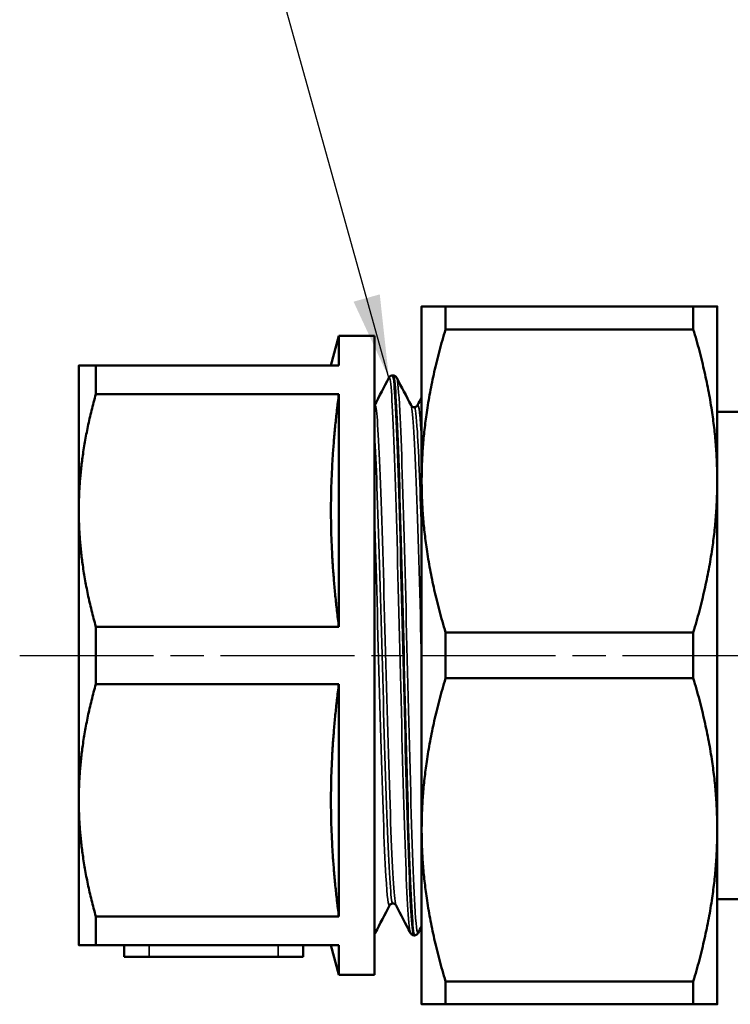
# Model space of a CAD drawing. Header units: millimetres. Extents: x -119 to 741, y -69 to 356.
# Tile 3 of 17: x 49 to 80, y 127 to 168. Entities that reach past the tile are written whole.
import ezdxf

# ---------------------------------------------------------------- set-up
doc = ezdxf.new("R2010")
doc.units = ezdxf.units.MM
doc.linetypes.add('CHAIN', pattern=[0.7087, 0.4724, -0.0591, 0.1181, -0.0591])
for name, color, linetype, lineweight in [('Видимые тонкие (ГОСТ)', 7, 'Continuous', 35), ('Видимый контур (ГОСТ)', 7, 'Continuous', 50), ('Обозначение (ГОСТ)', 7, 'Continuous', 25), ('Осевая линия (ГОСТ)', 7, 'Continuous', 25)]:
    doc.layers.add(name, color=color, linetype=linetype, lineweight=lineweight)
doc.styles.add('Обычный текст (ГОСТ)', font='GOST Common Italic.ttf')
doc.dimstyles.new('Диаметр (ГОСТ)$7', dxfattribs={"dimtxt": 3.5, "dimasz": 3.5, "dimexe": 1, "dimexo": 0, "dimgap": 0.5, "dimtad": 1, "dimrnd": 1e-08, "dimtxsty": 'Обычный текст (ГОСТ)', "dimblk": 'Filled-1', "dimcen": 0.09, "dimdle": 15, "dimclrd": 256, "dimclre": 256, "dimclrt": 256, "dimazin": 2, "dimtfac": 0.714286, "dimtdec": 3, "dimtmove": 0, "dimatfit": 3, "dimfxl": 1, "dimtolj": 1, "dimlwd": -1, "dimlwe": 25, "dimarcsym": 0})

# ---------------------------------------------------------------- blocks, each defined once
blk = doc.blocks.new('Filled-1')
at = {"color": 0}
for p, q in [((0, 0), (-1, 0.143)), ((-1, 0.143), (-1, -0.143)), ((-1, 0), (0, 0)), ((-1, -0.143), (0, 0))]:
    blk.add_line(p, q, dxfattribs=at)
at = {"color": 0, "flags": 128}
blk.add_lwpolyline([(-1, -0.143), (0, 0), (-1, 0.143), (-1, -0.143)], dxfattribs=at)
at = {"color": 0}
blk.add_solid([(-1, -0.143), (0, 0), (-1, 0.143), (-1, -0.143)], dxfattribs=at)

msp = doc.modelspace()

# ---------------------------------------------------------------- linework, layer by layer
at = {"layer": 'Видимые тонкие (ГОСТ)'}
for p, q in [((54.924, 129.278), (54.924, 128.778)), ((60.388, 129.278), (60.388, 128.778))]:
    msp.add_line(p, q, dxfattribs=at)
for points, knots in [([(65.974, 129.798), (65.965, 129.815), (65.956, 129.848), (65.947, 129.9), (65.877, 130.299), (65.807, 131.76), (65.737, 133.926), (65.667, 136.087), (65.598, 138.929), (65.528, 141.763), (65.458, 144.59), (65.389, 147.383), (65.319, 149.467), (65.247, 151.634), (65.174, 153.01), (65.102, 153.238), (65.09, 153.275), (65.078, 153.282), (65.066, 153.257)], [29.892371, 29.892371, 29.892371, 29.892371, 29.985981, 29.985981, 29.985981, 30.71195, 30.71195, 30.71195, 31.435919, 31.435919, 31.435919, 32.158203, 32.158203, 32.158203, 32.909088, 32.909088, 32.909088, 33.033964, 33.033964, 33.033964, 33.033964]), ([(66.306, 129.802), (66.257, 129.715), (66.209, 130.112), (66.161, 130.973), (66.089, 132.242), (66.018, 134.508), (65.947, 137.199), (65.877, 139.841), (65.807, 142.867), (65.737, 145.538), (65.667, 148.202), (65.598, 150.49), (65.528, 151.844), (65.484, 152.688), (65.441, 153.166), (65.398, 153.253)], [23.514704, 23.514704, 23.514704, 23.514704, 24.015837, 24.015837, 24.015837, 24.755232, 24.755232, 24.755232, 25.4812, 25.4812, 25.4812, 26.205169, 26.205169, 26.205169, 26.656297, 26.656297, 26.656297, 26.656297]), ([(65.368, 130.96), (65.368, 130.96), (65.368, 130.96), (65.368, 130.96), (65.296, 131.099), (65.225, 132.243), (65.154, 134.104), (65.082, 135.975), (65.01, 138.552), (64.939, 141.176), (64.867, 143.787), (64.796, 146.419), (64.725, 148.405), (64.653, 150.393), (64.582, 151.714), (64.51, 152.032), (64.493, 152.107), (64.477, 152.129), (64.46, 152.097)], [29.897548, 29.897548, 29.897548, 29.897548, 29.898218, 29.898218, 29.898218, 30.638444, 30.638444, 30.638444, 31.382638, 31.382638, 31.382638, 32.123249, 32.123249, 32.123249, 32.864717, 32.864717, 32.864717, 33.03914, 33.03914, 33.03914, 33.03914]), ([(66.451, 141.223), (66.451, 141.238), (66.45, 141.254), (66.45, 141.27), (66.378, 143.882), (66.307, 146.506), (66.236, 148.477), (66.161, 150.531), (66.087, 151.85), (66.013, 152.075), (66.01, 152.084), (66.007, 152.091), (66.004, 152.096)], [25.103864, 25.103864, 25.103864, 25.103864, 25.108301, 25.108301, 25.108301, 25.849079, 25.849079, 25.849079, 26.620855, 26.620855, 26.620855, 26.65112, 26.65112, 26.65112, 26.65112]), ([(66.451, 146.503), (66.391, 148.426), (66.33, 150.019), (66.27, 150.972), (66.227, 151.658), (66.183, 152.009), (66.14, 152.012)], [25.626944, 25.626944, 25.626944, 25.626944, 26.252885, 26.252885, 26.252885, 26.703538, 26.703538, 26.703538, 26.703538]), ([(66.451, 150.531), (66.451, 150.539), (66.45, 150.547), (66.45, 150.556), (66.392, 151.663), (66.334, 152.198), (66.276, 152.094)], [26.150023, 26.150023, 26.150023, 26.150023, 26.1544603, 26.1544603, 26.1544603, 26.7559552, 26.7559552, 26.7559552, 26.7559552]), ([(65.232, 131.04), (65.219, 131.038), (65.207, 131.066), (65.195, 131.124), (65.123, 131.46), (65.051, 132.803), (64.979, 134.808), (64.907, 136.803), (64.836, 139.433), (64.764, 142.027), (64.692, 144.628), (64.621, 147.167), (64.549, 148.995), (64.516, 149.827), (64.484, 150.514), (64.451, 151.019)], [29.84513, 29.84513, 29.84513, 29.84513, 29.974086, 29.974086, 29.974086, 30.720735, 30.720735, 30.720735, 31.463529, 31.463529, 31.463529, 32.207911, 32.207911, 32.207911, 32.54637, 32.54637, 32.54637, 32.54637]), ([(65.096, 130.965), (65.043, 130.87), (64.991, 131.292), (64.939, 132.197), (64.867, 133.43), (64.796, 135.546), (64.725, 138.01), (64.653, 140.477), (64.582, 143.269), (64.51, 145.675), (64.49, 146.339), (64.471, 146.975), (64.451, 147.568)], [29.792713, 29.792713, 29.792713, 29.792713, 30.336479, 30.336479, 30.336479, 31.07709, 31.07709, 31.07709, 31.818558, 31.818558, 31.818558, 32.023291, 32.023291, 32.023291, 32.023291]), ([(64.489, 129.797), (64.485, 129.788), (64.48, 129.784), (64.476, 129.783), (64.468, 129.783), (64.459, 129.798), (64.451, 129.827)], [29.7978894, 29.7978894, 29.7978894, 29.7978894, 29.8447558, 29.8447558, 29.8447558, 29.9309954, 29.9309954, 29.9309954, 29.9309954])]:
    msp.add_open_spline(points, degree=3, knots=knots, dxfattribs=at)
at = {"layer": 'Видимый контур (ГОСТ)'}
for p, q in [((66.451, 156.278), (66.451, 148.903)), ((67.461, 155.308), (67.461, 156.278)), ((77.941, 156.278), (67.461, 156.278)), ((77.941, 156.278), (77.941, 155.308)), ((78.951, 148.903), (78.951, 156.278)), ((77.941, 155.308), (67.461, 155.308)), ((62.616, 153.778), (62.951, 155.028)), ((62.951, 155.028), (62.951, 153.778)), ((64.451, 155.028), (62.951, 155.028)), ((64.451, 155.028), (64.451, 128.028)), ((51.951, 153.778), (51.951, 147.653)), ((52.673, 152.566), (52.673, 153.778)), ((62.951, 153.778), (52.673, 153.778)), ((65.223, 153.364), (65.24, 153.364)), ((62.951, 152.566), (52.673, 152.566)), ((62.951, 152.566), (62.951, 142.74)), ((85.909, 151.828), (78.951, 151.828)), ((66.451, 148.903), (66.451, 134.153)), ((78.951, 134.153), (78.951, 148.903)), ((51.951, 147.653), (51.951, 135.403)), ((52.673, 140.316), (52.673, 142.74)), ((62.951, 142.74), (52.673, 142.74)), ((67.461, 140.558), (67.461, 142.499)), ((77.941, 142.499), (67.461, 142.499)), ((77.941, 142.499), (77.941, 140.558)), ((62.951, 140.316), (52.673, 140.316)), ((62.951, 140.316), (62.951, 130.49)), ((77.941, 140.558), (67.461, 140.558)), ((51.951, 135.403), (51.951, 129.278)), ((66.451, 134.153), (66.451, 126.778)), ((78.951, 126.778), (78.951, 134.153)), ((85.009, 131.228), (78.951, 131.228)), ((52.673, 129.278), (52.673, 130.49)), ((62.951, 130.49), (52.673, 130.49)), ((66.131, 129.692), (66.148, 129.692)), ((62.951, 129.278), (52.673, 129.278)), ((53.873, 129.278), (53.873, 128.778)), ((61.438, 129.278), (61.438, 128.778)), ((62.616, 129.278), (62.951, 128.028)), ((62.951, 129.278), (62.951, 128.028)), ((54.924, 128.778), (53.873, 128.778)), ((60.388, 128.778), (54.924, 128.778)), ((61.438, 128.778), (60.388, 128.778)), ((64.451, 128.028), (62.951, 128.028)), ((67.461, 126.778), (67.461, 127.749)), ((77.941, 127.749), (67.461, 127.749)), ((77.941, 127.749), (77.941, 126.778)), ((77.941, 126.778), (67.461, 126.778))]:
    msp.add_line(p, q, dxfattribs=at)
for points, weights in [([(66.451, 156.278), (66.451, 156.278), (67.461, 156.278)], [1, 1.04137991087, 1.02374168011]), ([(77.941, 156.278), (78.951, 156.278), (78.951, 156.278)], [1.02374168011, 1.04137991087, 1]), ([(67.461, 155.308), (66.451, 151.926), (66.451, 148.903)], [1.02374168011, 1.04137991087, 1]), ([(78.951, 148.903), (78.951, 151.926), (77.941, 155.308)], [1, 1.04137991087, 1.02374168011]), ([(51.951, 153.778), (51.951, 153.778), (52.673, 153.778)], [1, 1.03149156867, 1.01232559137]), ([(52.673, 152.566), (51.951, 149.991), (51.951, 147.653)], [1.01232559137, 1.03149156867, 1]), ([(62.951, 152.566), (62.312, 147.653), (62.951, 142.74)], [1, 1.10204081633, 1]), ([(66.451, 148.903), (66.451, 145.88), (67.461, 142.499)], [1, 1.04137991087, 1.02374168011]), ([(77.941, 142.499), (78.951, 145.88), (78.951, 148.903)], [1.02374168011, 1.04137991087, 1]), ([(51.951, 147.653), (51.951, 145.316), (52.673, 142.74)], [1, 1.03149156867, 1.01232559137]), ([(52.673, 140.316), (51.951, 137.741), (51.951, 135.403)], [1.01232559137, 1.03149156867, 1]), ([(62.951, 140.316), (62.312, 135.403), (62.951, 130.49)], [1, 1.10204081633, 1]), ([(67.461, 140.558), (66.451, 137.176), (66.451, 134.153)], [1.02374168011, 1.04137991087, 1]), ([(78.951, 134.153), (78.951, 137.176), (77.941, 140.558)], [1, 1.04137991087, 1.02374168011]), ([(51.951, 135.403), (51.951, 133.066), (52.673, 130.49)], [1, 1.03149156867, 1.01232559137]), ([(66.451, 134.153), (66.451, 131.13), (67.461, 127.749)], [1, 1.04137991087, 1.02374168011]), ([(77.941, 127.749), (78.951, 131.13), (78.951, 134.153)], [1.02374168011, 1.04137991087, 1]), ([(52.673, 129.278), (51.951, 129.278), (51.951, 129.278)], [1.01232559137, 1.03149156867, 1]), ([(67.461, 126.778), (66.451, 126.778), (66.451, 126.778)], [1.02374168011, 1.04137991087, 1]), ([(78.951, 126.778), (78.951, 126.778), (77.941, 126.778)], [1, 1.04137991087, 1.02374168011])]:
    msp.add_rational_spline(points, weights, degree=2, dxfattribs=at)
for points in [[(64.46, 152.097), (64.662, 152.484), (64.864, 152.872), (65.066, 153.26)], [(65.398, 153.26), (65.6, 152.872), (65.802, 152.484), (66.004, 152.097)], [(66.276, 152.097), (66.334, 152.209), (66.393, 152.321), (66.451, 152.433)], [(64.451, 152.083), (64.456, 152.089), (64.458, 152.094), (64.46, 152.097)], [(65.096, 130.96), (64.894, 130.572), (64.692, 130.184), (64.489, 129.797)], [(65.974, 129.797), (65.772, 130.184), (65.57, 130.572), (65.368, 130.96)], [(66.451, 130.076), (66.403, 129.983), (66.354, 129.89), (66.306, 129.797)], [(64.489, 129.797), (64.482, 129.782), (64.472, 129.765), (64.451, 129.744)]]:
    msp.add_open_spline(points, degree=3, dxfattribs=at)
for points, knots in [([(65.066, 153.26), (65.074, 153.275), (65.084, 153.292), (65.116, 153.324), (65.131, 153.336), (65.171, 153.356), (65.197, 153.363), (65.223, 153.364)], [0, 0, 0, 0, 0.02818602, 0.02818602, 0.04284718, 0.04284718, 0.05803173, 0.05803173, 0.05803173, 0.05803173]), ([(65.223, 153.359), (65.243, 153.362), (65.263, 153.28), (65.283, 153.11), (65.355, 152.503), (65.427, 150.778), (65.499, 148.376), (65.569, 146.039), (65.639, 143.084), (65.709, 140.235), (65.779, 137.388), (65.849, 134.673), (65.919, 132.751), (65.989, 130.831), (66.059, 129.722), (66.128, 129.692), (66.129, 129.692), (66.13, 129.692), (66.131, 129.692)], [-32.98781, -32.98781, -32.98781, -32.98781, -32.779097, -32.779097, -32.779097, -32.032922, -32.032922, -32.032922, -31.30645, -31.30645, -31.30645, -30.580573, -30.580573, -30.580573, -29.855271, -29.855271, -29.855271, -29.84513, -29.84513, -29.84513, -29.84513]), ([(66.149, 129.693), (66.14, 129.692), (66.132, 129.707), (66.123, 129.737), (66.053, 129.988), (65.983, 131.318), (65.913, 133.402), (65.843, 135.48), (65.773, 138.288), (65.704, 141.143), (65.634, 143.992), (65.565, 146.862), (65.495, 149.06), (65.425, 151.254), (65.356, 152.758), (65.287, 153.213), (65.271, 153.314), (65.256, 153.362), (65.24, 153.36)], [23.560857, 23.560857, 23.560857, 23.560857, 23.649541, 23.649541, 23.649541, 24.376019, 24.376019, 24.376019, 25.100235, 25.100235, 25.100235, 25.822509, 25.822509, 25.822509, 26.543155, 26.543155, 26.543155, 26.703538, 26.703538, 26.703538, 26.703538]), ([(65.241, 153.364), (65.277, 153.363), (65.311, 153.349), (65.355, 153.319), (65.369, 153.303), (65.387, 153.279), (65.393, 153.269), (65.398, 153.26)], [0, 0, 0, 0, 0.02097344, 0.02097344, 0.04045564, 0.04045564, 0.05800254, 0.05800254, 0.05800254, 0.05800254]), ([(66.004, 152.097), (66.007, 152.091), (66.012, 152.08), (66.039, 152.054), (66.052, 152.043), (66.09, 152.026), (66.115, 152.019), (66.14, 152.019)], [0, 0, 0, 0, 0.02820666, 0.02820666, 0.04300669, 0.04300669, 0.05835703, 0.05835703, 0.05835703, 0.05835703]), ([(66.14, 152.019), (66.176, 152.019), (66.21, 152.033), (66.249, 152.06), (66.259, 152.072), (66.271, 152.088), (66.274, 152.093), (66.276, 152.097)], [0, 0, 0, 0, 0.02190297, 0.02190297, 0.0408733, 0.0408733, 0.05833184, 0.05833184, 0.05833184, 0.05833184]), ([(65.232, 131.037), (65.196, 131.037), (65.162, 131.023), (65.123, 130.997), (65.113, 130.985), (65.1, 130.969), (65.098, 130.963), (65.096, 130.96)], [0, 0, 0, 0, 0.02190297, 0.02190297, 0.0408733, 0.0408733, 0.05833184, 0.05833184, 0.05833184, 0.05833184]), ([(65.368, 130.96), (65.365, 130.965), (65.36, 130.976), (65.333, 131.002), (65.319, 131.013), (65.282, 131.031), (65.257, 131.037), (65.232, 131.037)], [0, 0, 0, 0, 0.02820666, 0.02820666, 0.04300669, 0.04300669, 0.05835703, 0.05835703, 0.05835703, 0.05835703]), ([(66.131, 129.692), (66.095, 129.694), (66.061, 129.708), (66.017, 129.738), (66.003, 129.753), (65.985, 129.777), (65.979, 129.787), (65.974, 129.797)], [0, 0, 0, 0, 0.02097344, 0.02097344, 0.04045564, 0.04045564, 0.05800254, 0.05800254, 0.05800254, 0.05800254]), ([(66.306, 129.797), (66.298, 129.782), (66.288, 129.764), (66.255, 129.732), (66.24, 129.721), (66.201, 129.701), (66.175, 129.693), (66.149, 129.692)], [0, 0, 0, 0, 0.02818602, 0.02818602, 0.04284718, 0.04284718, 0.05803173, 0.05803173, 0.05803173, 0.05803173])]:
    msp.add_open_spline(points, degree=3, knots=knots, dxfattribs=at)
at = {"layer": 'Осевая линия (ГОСТ)', "linetype": 'CHAIN', "ltscale": 11.993792}
msp.add_line((49.451, 141.528), (104.76, 141.528), dxfattribs=at)

# ---------------------------------------------------------------- leaders
at = {"layer": 'Обозначение (ГОСТ)'}
msp.add_leader([(65.066, 153.26), (56.634, 183.487), (53.75, 183.487)], dimstyle='Диаметр (ГОСТ)$7', override={"dimtad": 0}, dxfattribs=at)

doc.saveas('drawing.dxf')
